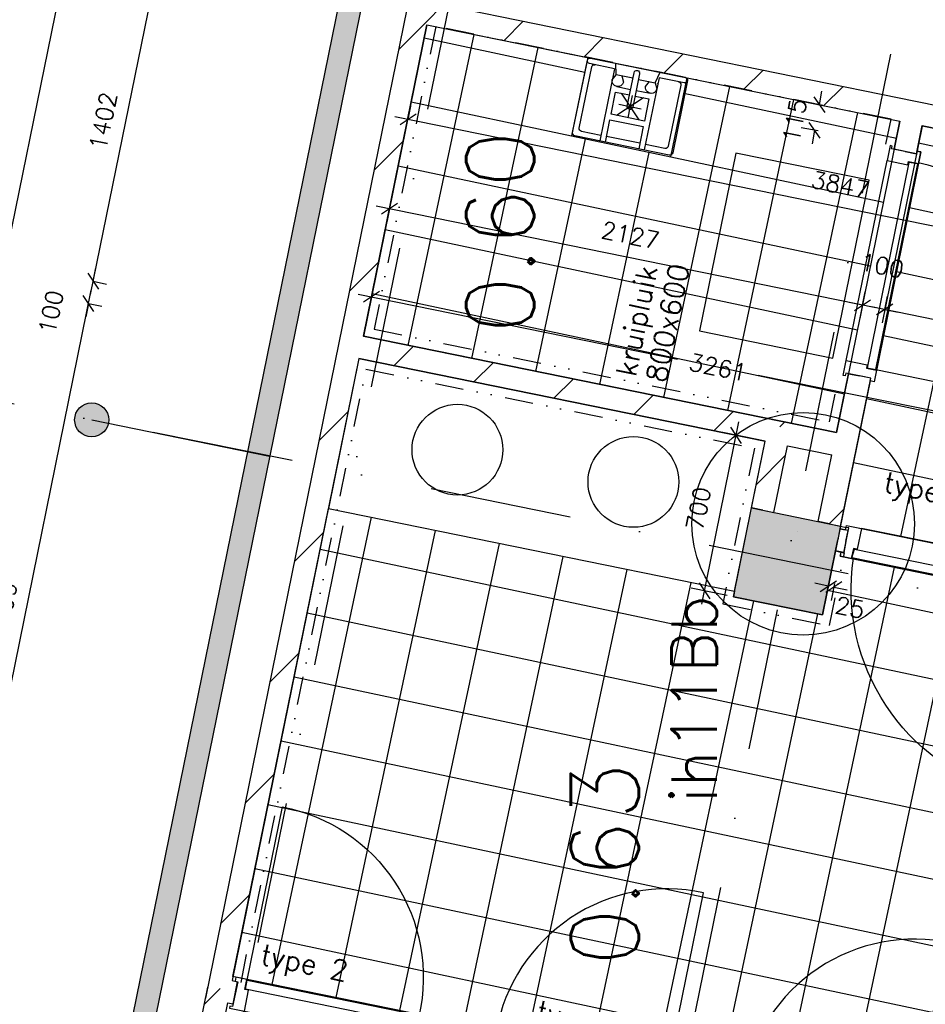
# Model space of a CAD drawing. Extents: x -33344 to 2055880, y -64816 to 121260.
# Tile 74 of 132: x 23890 to 27881, y 70523 to 74865. Entities that reach past the tile are written whole.
import ezdxf
from ezdxf.enums import TextEntityAlignment as Align

# ---------------------------------------------------------------- set-up
doc = ezdxf.new("R2010")
doc.units = 0
doc.header["$LTSCALE"] = 50
doc.header["$MEASUREMENT"] = 0
doc.header["$PDMODE"] = 3
doc.header["$PDSIZE"] = 0.1
for name, pattern in [('DASHED', [0.75, 0.5, -0.25]), ('DIVIDE', [1.25, 0.5, -0.25, 0, -0.25, 0, -0.25]), ('STRAM_0WT$1$DASHDOT', [25, 12.5, -6.25, 0, -6.25])]:
    doc.linetypes.add(name, pattern=pattern)
doc.layers.get('0').update_dxf_attribs({"linetype": 'CONTINUOUS'})
doc.layers.get('DEFPOINTS').update_dxf_attribs({"linetype": 'CONTINUOUS'})
for name, color, linetype in [('00', 7, 'CONTINUOUS'), ('_DETAILNUMMERS', 4, 'CONTINUOUS'), ('_DETAILNUMMERSTEKST', 4, 'CONTINUOUS'), ('A--01A1_ACEER', 1, 'CONTINUOUS'), ('A--A21--_F123-', 9, 'CONTINUOUS'), ('A--A22--_F123-', 9, 'CONTINUOUS'), ('A--A28--_F12--', 7, 'CONTINUOUS'), ('A--L21--', 3, 'CONTINUOUS'), ('A--L21--_F-2--', 7, 'CONTINUOUS'), ('A--L21A3_BUITENWAND', 3, 'CONTINUOUS'), ('A--L22--', 3, 'CONTINUOUS'), ('A--L22--_F-2--', 7, 'CONTINUOUS'), ('A--L28--', 7, 'CONTINUOUS'), ('A--L28--_F12--', 7, 'CONTINUOUS'), ('A--L32--', 7, 'CONTINUOUS'), ('A--L32--_F123-', 1, 'CONTINUOUS'), ('A--L32--_F123-DRAAIR', 7, 'CONTINUOUS'), ('A--L74--', 7, 'CONTINUOUS'), ('A--L74--_F-23-', 7, 'CONTINUOUS'), ('A--M$1A-_F123-', 1, 'CONTINUOUS'), ('A--M1$A-_F123-', 1, 'CONTINUOUS'), ('A--T$1A-_F123-_RN', 4, 'CONTINUOUS'), ('STRAM_0WT$0$A--L$7A-_STRA0', 1, 'STRAM_0WT$1$DASHDOT'), ('TEGELS', 253, 'CONTINUOUS'), ('TEKST_KOZIJNMERK', 2, 'CONTINUOUS'), ('X--LR---_CP', 7, 'CONTINUOUS'), ('XREF', 7, 'CONTINUOUS')]:
    doc.layers.add(name, color=color, linetype=linetype)
doc.styles.add('ALFA-0_25', font='ROMANS')
doc.styles.add('HIEMSTRA', font='romans.shx')
doc.dimstyles.new('STANDARD$0', dxfattribs={"dimscale": 30, "dimtxt": 2.5, "dimasz": 2, "dimexe": 2, "dimexo": 0, "dimgap": 2, "dimtad": 1, "dimdec": 0, "dimzin": 0, "dimtxsty": 'ALFA-0_25', "dimblk1": 'OBLIQUE', "dimblk2": 'OBLIQUE', "dimsah": 1, "dimcen": -3, "dimdle": 2, "dimclrd": 1, "dimclre": 1, "dimclrt": 2, "dimazin": 3, "dimtfac": 0.666667, "dimtofl": 0, "dimtmove": 0, "dimatfit": 3, "dimtvp": 0.833333, "dimtolj": 1, "dimtzin": 0})
pattern_1 = [(45, (-25345.5, -73429.38), (-212.132, 212.132), [])]
pattern_2 = [(45, (-25645.33, -74901.35), (-212.132, 212.132), [])]
pattern_3 = [(45, (-24766.74, -70588.24), (-212.132, 212.132), [])]

# ---------------------------------------------------------------- blocks, each defined once
blk = doc.blocks.new('*U1442')
at = {"layer": 'A--A21--_F123-', "color": 2}
for points in [[(-3905.2, -19171.4), (-3964.2, -19210.5), (0, 0), (-49, 10)], [(0, 0), (49, -10), (-3905.2, -19171.4), (-3846.3, -19132.3)]]:
    blk.add_solid(points, dxfattribs=at)
at = {"layer": 'A--L21--_F-2--', "color": 3, "linetype": 'CONTINUOUS'}
for points in [[(0, 0), (-49, 10), (-3964.2, -19210.5), (-3964.2, -19210.5)], [(0, 0), (49, -10), (-3846.3, -19132.3), (-3846.3, -19132.3)]]:
    blk.add_lwpolyline(points, dxfattribs=at)
blk = doc.blocks.new('*U1397')
at = {"layer": 'A--A22--_F123-', "linetype": 'CONTINUOUS'}
h = blk.add_hatch(dxfattribs=at)
h.set_pattern_fill('ALFALINE', color=256, scale=300, style=0)
h.set_pattern_definition([(45, (-27827.87, -74456.76), (-212.132, 212.132), [])])
h.paths.add_polyline_path([(0, 0), (10, 49), (1645.6, -284.2), (1684.6, -343.2), (1674.6, -392.2), (39, -59)])
at = {"layer": 'A--L22--_F-2--', "color": 3, "linetype": 'CONTINUOUS'}
for points in [[(10, 49), (10, 49), (1645.6, -284.2), (1645.6, -284.2)], [(39, -59), (39, -59), (1674.6, -392.2), (1674.6, -392.2)]]:
    blk.add_lwpolyline(points, dxfattribs=at)
blk = doc.blocks.new('*U1360')
at = {"layer": 'A--A22--_F123-', "linetype": 'CONTINUOUS'}
h = blk.add_hatch(dxfattribs=at)
h.set_pattern_fill('ALFALINE', color=256, scale=300, style=0)
h.set_pattern_definition(pattern_1)
h.paths.add_polyline_path([(0, 0), (39, -59), (-519.8, -2802.1), (-578.7, -2841.1), (-637.7, -2880.1), (-49, 10)])
at = {"layer": 'A--L22--_F-2--', "color": 3, "linetype": 'CONTINUOUS'}
for points in [[(-49, 10), (-49, 10), (-637.7, -2880.1), (-637.7, -2880.1)], [(39, -59), (39, -59), (-519.8, -2802.1), (-519.8, -2802.1)]]:
    blk.add_lwpolyline(points, dxfattribs=at)
blk = doc.blocks.new('*U1357')
at = {"layer": 'A--A22--_F123-', "linetype": 'CONTINUOUS'}
h = blk.add_hatch(dxfattribs=at)
h.set_pattern_fill('ALFALINE', color=256, scale=300, style=0)
h.set_pattern_definition([(45, (-27234.07, -73044.67), (-212.132, 212.132), [])])
h.paths.add_polyline_path([(0, 0), (10, 49), (254.9, -0.9), (294, -59.9), (235, -98.9), (39, -59)])
at = {"layer": 'A--L22--_F-2--', "color": 3, "linetype": 'CONTINUOUS'}
for points in [[(10, 49), (10, 49), (254.9, -0.9), (254.9, -0.9)], [(39, -59), (39, -59), (235, -98.9), (235, -98.9)]]:
    blk.add_lwpolyline(points, dxfattribs=at)
blk = doc.blocks.new('Q0340081')
at = {"layer": 'A--L32--_F123-', "color": 2, "linetype": 'CONTINUOUS'}
blk.add_lwpolyline([(0, 0), (0, -40), (926.12, -40), (923.12, 0), (0, 0)], close=True, dxfattribs=at)
at = {"layer": 'A--L32--_F123-', "color": 1, "linetype": 'CONTINUOUS'}
blk.add_lwpolyline([(0, -40), (0, -970, 0.4142136), (930, -40)], format="xyb", dxfattribs=at)
blk = doc.blocks.new('DR_930TYPE3')
at = {"layer": 'A--L32--_F123-', "color": 1}
blk.add_line((67, 0), (967, 0), dxfattribs=at)
for points in [[(0, -9), (0, 0), (67, 0), (67, -93.75), (52, -93.75), (52, -139), (0, -139), (0, -121), (12, -121), (12, -9), (0, -9)], [(1034, -9), (1034, 0), (967, 0), (967, -93.75), (982, -93.75), (982, -139), (1034, -139), (1034, -121), (1022, -121), (1022, -9), (1034, -9)]]:
    blk.add_lwpolyline(points, close=True, dxfattribs=at)
at = {"layer": 'X--LR---_CP', "color": 2, "linetype": 'CONTINUOUS'}
blk.add_point((0, 0), dxfattribs=at)
at = {"layer": 'X--LR---_CP', "color": 3, "linetype": 'CONTINUOUS'}
blk.add_point((0, 0), dxfattribs=at)
at = {"layer": 'A--L32--', "linetype": 'CONTINUOUS'}
blk.add_blockref('Q0340081', (53.94, -95.94), dxfattribs=at)
blk = doc.blocks.new('*U1321')
at = {"layer": 'A--A22--_F123-', "linetype": 'CONTINUOUS'}
h = blk.add_hatch(dxfattribs=at)
h.set_pattern_fill('ALFALINE', color=256, scale=300, style=0)
h.set_pattern_definition([(45, (-27792.52, -74283.24), (-212.132, 212.132), [])])
h.paths.add_polyline_path([(0, 0), (-49, 10), (-23.6, 134.5), (35.3, 173.5), (74.4, 114.6), (49, -10)])
at = {"layer": 'A--L22--_F-2--', "color": 3, "linetype": 'CONTINUOUS'}
for points in [[(0, 0), (-49, 10), (-23.6, 134.5), (-23.6, 134.5)], [(0, 0), (49, -10), (74.4, 114.6), (74.4, 114.6)]]:
    blk.add_lwpolyline(points, dxfattribs=at)
blk = doc.blocks.new('Q020439-')
at = {"layer": 'A--A28--_F12--', "color": 8}
for points in [[(-200, -200), (-200, 200), (200, 200)], [(-200, -200), (200, 200), (200, -200)]]:
    blk.add_solid(points, dxfattribs=at)
at = {"layer": 'A--L28--_F12--', "color": 3, "linetype": 'CONTINUOUS'}
blk.add_lwpolyline([(-200, -200), (-200, 200), (200, 200), (200, -200)], close=True, dxfattribs=at)
at = {"layer": 'X--LR---_CP'}
for p in [(-200, 0), (-200, 0), (200, 0)]:
    blk.add_point(p, dxfattribs=at)
blk = doc.blocks.new('*U1293')
at = {"layer": 'A--A22--_F123-', "linetype": 'CONTINUOUS'}
h = blk.add_hatch(dxfattribs=at)
h.set_pattern_fill('ALFALINE', color=256, scale=300, style=0)
h.set_pattern_definition(pattern_2)
h.paths.add_polyline_path([(0, 0), (39, -59), (-240.9, -1433), (-299.8, -1472), (-348.8, -1462), (-49, 10)])
at = {"layer": 'A--L22--_F-2--', "color": 3, "linetype": 'CONTINUOUS'}
for points in [[(-49, 10), (-49, 10), (-348.8, -1462), (-348.8, -1462)], [(39, -59), (39, -59), (-240.9, -1433), (-240.9, -1433)]]:
    blk.add_lwpolyline(points, dxfattribs=at)
blk = doc.blocks.new('*U1292')
at = {"layer": 'A--A22--_F123-', "linetype": 'CONTINUOUS'}
h = blk.add_hatch(dxfattribs=at)
h.set_pattern_fill('ALFALINE', color=256, scale=300, style=0)
h.set_pattern_definition([(45, (-27164.2, -72701.7), (-212.132, 212.132), [])])
h.paths.add_polyline_path([(0, 0), (-49, 10), (10.9, 303.9), (69.9, 343), (108.9, 284), (49, -10)])
at = {"layer": 'A--L22--_F-2--', "color": 3, "linetype": 'CONTINUOUS'}
for points in [[(0, 0), (-49, 10), (10.9, 303.9), (10.9, 303.9)], [(0, 0), (49, -10), (108.9, 284), (108.9, 284)]]:
    blk.add_lwpolyline(points, dxfattribs=at)
blk = doc.blocks.new('*U1291')
at = {"layer": 'A--A22--_F123-', "linetype": 'CONTINUOUS'}
h = blk.add_hatch(dxfattribs=at)
h.set_pattern_fill('ALFALINE', color=256, scale=300, style=0)
h.set_pattern_definition(pattern_1)
h.paths.add_polyline_path([(0, 0), (59, 39), (1898.6, -335.7), (1888.6, -384.7), (1829.6, -423.7), (39, -59)])
at = {"layer": 'A--L22--_F-2--', "color": 3, "linetype": 'CONTINUOUS'}
for points in [[(59, 39), (59, 39), (1898.6, -335.7), (1898.6, -335.7)], [(39, -59), (39, -59), (1829.6, -423.7), (1829.6, -423.7)]]:
    blk.add_lwpolyline(points, dxfattribs=at)
blk = doc.blocks.new('_OBLIQUE')
at = {"color": 0, "linetype": 'BYBLOCK'}
blk.add_line((-0.5, -0.5), (0.5, 0.5), dxfattribs=at)
blk = doc.blocks.new('*D273')
at = {"layer": 'A--M$1A-_F123-', "color": 1}
for p, q in [((26895.1, 72287.1), (27058.8, 73090.6)), ((27147.4, 73011.3), (26988, 73043.8)), ((27007.7, 72325.4), (26848.3, 72357.8))]:
    blk.add_line(p, q, dxfattribs=at)
at = {"layer": 'DEFPOINTS', "color": 0}
for p in [(27046.8, 73031.8), (27147.4, 73011.3), (27007.7, 72325.4)]:
    blk.add_point(p, dxfattribs=at)
at = {"layer": 'A--M$1A-_F123-', "color": 1, "xscale": 60, "yscale": 60, "zscale": 60}
for p, rotation in [((27046.8, 73031.8), 78.48629033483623), ((26907.1, 72345.9), 258.4862903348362)]:
    blk.add_blockref('_OBLIQUE', p, dxfattribs=dict(at, rotation=rotation))
at = {"layer": 'A--M$1A-_F123-', "color": 2, "insert": (26881.4, 72708.3), "char_height": 75, "attachment_point": 5, "rotation": 78.4863, "style": 'ALFA-0_25'}
blk.add_mtext('\\A1;700', dxfattribs=at)
blk = doc.blocks.new('*D315')
at = {"layer": 'A--M$1A-_F123-', "color": 1, "linetype": 'CONTINUOUS'}
for p, q in [((23622.6, 70811.1), (24205.3, 73671.8)), ((24193.3, 73613), (24252.1, 73601.1)), ((23634.5, 70869.9), (23693.3, 70857.9))]:
    blk.add_line(p, q, dxfattribs=at)
at = {"layer": 'DEFPOINTS', "color": 0, "linetype": 'CONTINUOUS'}
for p in [(24193.3, 73613), (24193.3, 73613), (23634.5, 70869.9)]:
    blk.add_point(p, dxfattribs=at)
at = {"layer": 'A--M$1A-_F123-', "color": 1, "linetype": 'CONTINUOUS', "xscale": 60, "yscale": 60, "zscale": 60}
for p, rotation in [((24193.3, 73613), 78.48629033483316), ((23634.5, 70869.9), 258.4862903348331)]:
    blk.add_blockref('_OBLIQUE', p, dxfattribs=dict(at, rotation=rotation))
at = {"layer": 'A--M$1A-_F123-', "color": 2, "linetype": 'CONTINUOUS', "insert": (23818.4, 72260.9), "char_height": 75, "attachment_point": 5, "rotation": 78.4863, "style": 'ALFA-0_25'}
blk.add_mtext('\\A1;2799', dxfattribs=at)
blk = doc.blocks.new('*D316')
at = {"layer": 'A--M$1A-_F123-', "color": 1, "linetype": 'CONTINUOUS'}
for p, q in [((24213.3, 73711), (24225.3, 73769.8)), ((24213.3, 73711), (24272.1, 73699.1)), ((24193.3, 73613), (24181.3, 73554.3)), ((24193.3, 73613), (24252.1, 73601.1))]:
    blk.add_line(p, q, dxfattribs=at)
at = {"layer": 'DEFPOINTS', "color": 0, "linetype": 'CONTINUOUS'}
for p in [(24213.3, 73711), (24213.3, 73711), (24193.3, 73613)]:
    blk.add_point(p, dxfattribs=at)
at = {"layer": 'A--M$1A-_F123-', "color": 1, "linetype": 'CONTINUOUS', "xscale": 60, "yscale": 60, "zscale": 60}
for p, rotation in [((24213.3, 73711), 258.4862903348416), ((24193.3, 73613), 78.48629033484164)]:
    blk.add_blockref('_OBLIQUE', p, dxfattribs=dict(at, rotation=rotation))
at = {"layer": 'A--M$1A-_F123-', "color": 2, "linetype": 'CONTINUOUS', "insert": (24027.5, 73575.2), "char_height": 75, "attachment_point": 5, "rotation": 78.4863, "style": 'ALFA-0_25'}
blk.add_mtext('\\A1;100', dxfattribs=at)
blk = doc.blocks.new('*D317')
at = {"layer": 'A--M$1A-_F123-', "color": 1, "linetype": 'CONTINUOUS'}
for p, q in [((24201.3, 73652.2), (24505.1, 75143.8)), ((24493.2, 75085), (24552, 75073)), ((24213.3, 73711), (24272.1, 73699.1))]:
    blk.add_line(p, q, dxfattribs=at)
at = {"layer": 'DEFPOINTS', "color": 0, "linetype": 'CONTINUOUS'}
for p in [(24493.2, 75085), (24493.2, 75085), (24213.3, 73711)]:
    blk.add_point(p, dxfattribs=at)
at = {"layer": 'A--M$1A-_F123-', "color": 1, "linetype": 'CONTINUOUS', "xscale": 60, "yscale": 60, "zscale": 60}
for p, rotation in [((24493.2, 75085), 78.48629033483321), ((24213.3, 73711), 258.4862903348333)]:
    blk.add_blockref('_OBLIQUE', p, dxfattribs=dict(at, rotation=rotation))
at = {"layer": 'A--M$1A-_F123-', "color": 2, "linetype": 'CONTINUOUS', "insert": (24257.7, 74417.5), "char_height": 75, "attachment_point": 5, "rotation": 78.4863, "style": 'ALFA-0_25'}
blk.add_mtext('\\A1;1402', dxfattribs=at)
blk = doc.blocks.new('Q070085-')
at = {"layer": 'X--LR---_CP'}
for p in [(0, 0), (0, 0), (350, 0)]:
    blk.add_point(p, dxfattribs=at)
blk = doc.blocks.new('Q070086-')
at = {"layer": 'X--LR---_CP'}
for p in [(0, 0), (0, 0), (400, 0)]:
    blk.add_point(p, dxfattribs=at)
blk = doc.blocks.new('Q070087-')
at = {"layer": 'X--LR---_CP'}
for p in [(0, 0), (0, 0), (175, 0)]:
    blk.add_point(p, dxfattribs=at)
blk = doc.blocks.new('Q070079-')
at = {"layer": 'X--LR---_CP'}
for p in [(0, 0), (0, 0), (50, 0)]:
    blk.add_point(p, dxfattribs=at)
blk = doc.blocks.new('Q070048-')
at = {"layer": 'A--L74--_F-23-', "color": 1, "linetype": 'CONTINUOUS'}
for p, q in [((-100, -25), (-100, -350)), ((100, -25), (100, -350)), ((-75, -100), (-12.5, -100)), ((-50, -125), (50, -225)), ((50, -125), (-50, -225)), ((0, -125), (0, -225)), ((12.5, -100), (75, -100)), ((-50, -175), (50, -175)), ((75, -325), (-75, -325))]:
    blk.add_line(p, q, dxfattribs=at)
for points in [[(-212.5, 0), (212.5, 0, -0.41), (225, -12.5), (225, -337.5, -0.41), (212.5, -350), (-212.5, -350, -0.41), (-225, -337.5), (-225, -12.5, -0.41), (-212.5, 0)], [(-100, -25), (-212.5, -25, -0.41), (-225, -12.5)], [(-100, -325), (-187.5, -325, -0.41), (-200, -312.5), (-200, -37.5, -0.41), (-187.5, -25), (-187.5, -25)], [(12.5, -25), (12.5, -175, -1), (-12.5, -175), (-12.5, -25, -1), (12.5, -25)], [(225, -12.5, -0.41), (212.5, -25), (100, -25)], [(187.5, -25), (187.5, -25, -0.41), (200, -37.5), (200, -312.5, -0.41), (187.5, -325), (100, -325)], [(-62.5, -50), (-50, -75, -1), (-100, -75), (-87.5, -50)], [(87.5, -50), (100, -75, -1), (50, -75), (62.5, -50)]]:
    blk.add_lwpolyline(points, format="xyb", dxfattribs=at)
for points in [[(-12.5, -50), (-87.5, -50), (-100, 0)], [(12.5, -50), (87.5, -50), (100, 0)], [(12.5, -125), (75, -125), (75, -225), (-75, -225), (-75, -125), (-12.5, -125)], [(-75, -350), (-75, -250), (75, -250), (75, -350)]]:
    blk.add_lwpolyline(points, dxfattribs=at)
at = {"layer": 'A--L74--_F-23-', "color": 255}
blk.add_circle((0, 0), 0.0123, dxfattribs=at)
at = {"layer": 'X--LR---_CP'}
for p in [(-225, -350), (225, -350), (225, -350)]:
    blk.add_point(p, dxfattribs=at)
at = {"layer": 'A--L74--', "extrusion": (-1, 0, 0)}
for name, p in [('Q070085-', (0, 0, -225)), ('Q070087-', (12.5, 0, -12.5))]:
    blk.add_blockref(name, p, dxfattribs=at)
at = {"layer": 'A--L74--'}
blk.add_blockref('Q070086-', (-200, -25), dxfattribs=at)
at = {"layer": 'A--L74--', "extrusion": (0, -1, 0)}
for p in [(-100, 0, 50), (50, 0, 50)]:
    blk.add_blockref('Q070079-', p, dxfattribs=at)
blk = doc.blocks.new('*D326')
at = {"layer": 'A--M$1A-_F123-', "color": 1, "linetype": 'CONTINUOUS'}
for p, q in [((25601.8, 74424.6), (25613.8, 74483.3)), ((29429.8, 73644.8), (25543, 74436.5)), ((29371, 73656.8), (29383, 73715.6))]:
    blk.add_line(p, q, dxfattribs=at)
at = {"layer": 'DEFPOINTS', "color": 0, "linetype": 'CONTINUOUS'}
for p in [(25601.8, 74424.6), (25601.8, 74424.6), (29371, 73656.8)]:
    blk.add_point(p, dxfattribs=at)
at = {"layer": 'A--M$1A-_F123-', "color": 1, "linetype": 'CONTINUOUS', "xscale": 60, "yscale": 60, "zscale": 60}
for p, rotation in [((25601.8, 74424.6), 168.4862903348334), ((29371, 73656.8), 348.4862903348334)]:
    blk.add_blockref('_OBLIQUE', p, dxfattribs=dict(at, rotation=rotation))
at = {"layer": 'A--M$1A-_F123-', "color": 2, "linetype": 'CONTINUOUS', "insert": (27505.9, 74136.2), "char_height": 75, "attachment_point": 5, "rotation": 348.4863, "style": 'ALFA-0_25'}
blk.add_mtext('\\A1;3847', dxfattribs=at)
blk = doc.blocks.new('*D327')
at = {"layer": 'A--M$1A-_F123-', "color": 1, "linetype": 'CONTINUOUS'}
for p, q in [((27662.4, 73594.2), (25460.2, 74042.8)), ((25519, 74030.8), (25507.1, 73972.1)), ((27603.6, 73606.2), (27591.6, 73547.4))]:
    blk.add_line(p, q, dxfattribs=at)
at = {"layer": 'DEFPOINTS', "color": 0, "linetype": 'CONTINUOUS'}
for p in [(25519, 74030.8), (25519, 74030.8), (27603.6, 73606.2)]:
    blk.add_point(p, dxfattribs=at)
at = {"layer": 'A--M$1A-_F123-', "color": 1, "linetype": 'CONTINUOUS', "xscale": 60, "yscale": 60, "zscale": 60}
for p, rotation in [((25519, 74030.8), 168.486290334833), ((27603.6, 73606.2), 348.486290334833)]:
    blk.add_blockref('_OBLIQUE', p, dxfattribs=dict(at, rotation=rotation))
at = {"layer": 'A--M$1A-_F123-', "color": 2, "linetype": 'CONTINUOUS', "insert": (26580.8, 73914.1), "char_height": 75, "attachment_point": 5, "rotation": 348.4863, "style": 'ALFA-0_25'}
blk.add_mtext('\\A1;2127', dxfattribs=at)
blk = doc.blocks.new('*D328')
at = {"layer": 'A--M$1A-_F123-', "color": 1, "linetype": 'CONTINUOUS'}
for p, q in [((25439.3, 73639.6), (25451.8, 73700.7)), ((25381, 73653.9), (26788.9, 73367.8)), ((28694.7, 72980.5), (27144.5, 73295.5)), ((28635.4, 72990.1), (28647.9, 73051.2))]:
    blk.add_line(p, q, dxfattribs=at)
at = {"layer": 'DEFPOINTS', "color": 0, "linetype": 'CONTINUOUS'}
for p in [(25439.3, 73639.6), (28635.4, 72990.1), (28635.9, 72992.4)]:
    blk.add_point(p, dxfattribs=at)
at = {"layer": 'A--M$1A-_F123-', "color": 1, "linetype": 'CONTINUOUS', "xscale": 60, "yscale": 60, "zscale": 60}
for p, rotation in [((25439.8, 73641.9), 168.5128474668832), ((28635.9, 72992.4), 348.5128474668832)]:
    blk.add_blockref('_OBLIQUE', p, dxfattribs=dict(at, rotation=rotation))
at = {"layer": 'A--M$1A-_F123-', "color": 2, "linetype": 'CONTINUOUS', "insert": (26966.7, 73331.6), "char_height": 75, "attachment_point": 5, "rotation": 348.5128, "style": 'ALFA-0_25'}
blk.add_mtext('\\A1;3261', dxfattribs=at)
blk = doc.blocks.new('*D338')
at = {"layer": 'A--M$1A-_F123-', "color": 1, "linetype": 'CONTINUOUS'}
for p, q in [((27603.6, 73606.2), (27615.6, 73665)), ((27701.6, 73586.3), (27713.6, 73645.1)), ((27603.6, 73606.2), (27544.8, 73618.2)), ((27701.6, 73586.3), (27760.4, 73574.3))]:
    blk.add_line(p, q, dxfattribs=at)
at = {"layer": 'DEFPOINTS', "color": 0, "linetype": 'CONTINUOUS'}
for p in [(27603.6, 73606.2), (27701.6, 73586.3), (27701.6, 73586.3)]:
    blk.add_point(p, dxfattribs=at)
at = {"layer": 'A--M$1A-_F123-', "color": 1, "linetype": 'CONTINUOUS', "xscale": 60, "yscale": 60, "zscale": 60}
for p, rotation in [((27603.6, 73606.2), 348.4862903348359), ((27701.6, 73586.3), 168.4862903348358)]:
    blk.add_blockref('_OBLIQUE', p, dxfattribs=dict(at, rotation=rotation))
at = {"layer": 'A--M$1A-_F123-', "color": 2, "linetype": 'CONTINUOUS', "insert": (27690, 73780), "char_height": 75, "attachment_point": 5, "rotation": 348.4863, "style": 'ALFA-0_25'}
blk.add_mtext('\\A1;100', dxfattribs=at)
blk = doc.blocks.new('*D339')
at = {"layer": 'A--M$1A-_F123-', "color": 1, "linetype": 'CONTINUOUS'}
for p, q in [((27866.2, 74394.6), (27690.2, 73527.4)), ((32770.9, 72557), (27643.3, 73598.1)), ((32876.2, 73377.4), (32700.1, 72510.2))]:
    blk.add_line(p, q, dxfattribs=at)
at = {"layer": 'DEFPOINTS', "color": 0, "linetype": 'CONTINUOUS'}
for p in [(27866.2, 74394.6), (27702.1, 73586.2), (32876.2, 73377.4)]:
    blk.add_point(p, dxfattribs=at)
at = {"layer": 'A--M$1A-_F123-', "color": 1, "linetype": 'CONTINUOUS', "xscale": 60, "yscale": 60, "zscale": 60}
for p, rotation in [((27702.1, 73586.2), 168.523055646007), ((32712.1, 72569), 348.5230556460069)]:
    blk.add_blockref('_OBLIQUE', p, dxfattribs=dict(at, rotation=rotation))
at = {"layer": 'A--M$1A-_F123-', "color": 2, "linetype": 'CONTINUOUS', "insert": (30226.5, 73173.1), "char_height": 75, "attachment_point": 5, "rotation": 348.5231, "style": 'ALFA-0_25'}
blk.add_mtext('\\A1;5112', dxfattribs=at)
blk = doc.blocks.new('*U1269')
at = {"layer": 'A--A22--_F123-', "linetype": 'CONTINUOUS'}
h = blk.add_hatch(dxfattribs=at)
h.set_pattern_fill('ALFALINE', color=256, scale=300, style=0)
h.set_pattern_definition(pattern_3)
h.paths.add_polyline_path([(0, 0), (59, 39), (83.5, 34), (73.5, -15), (63.5, -64), (39, -59)])
at = {"layer": 'A--L22--_F-2--', "color": 3, "linetype": 'CONTINUOUS'}
for points in [[(59, 39), (59, 39), (83.5, 34), (73.5, -15)], [(39, -59), (39, -59), (63.5, -64), (73.5, -15)]]:
    blk.add_lwpolyline(points, dxfattribs=at)
blk = doc.blocks.new('*U1253')
at = {"layer": 'A--A22--_F123-', "linetype": 'CONTINUOUS'}
h = blk.add_hatch(dxfattribs=at)
h.set_pattern_fill('ALFALINE', color=256, scale=300, style=0)
h.set_pattern_definition(pattern_2)
h.paths.add_polyline_path([(0, 0), (59, 39), (2192.5, -395.6), (2182.5, -444.6), (2123.6, -483.6), (39, -59)])
at = {"layer": 'A--L22--_F-2--', "color": 3, "linetype": 'CONTINUOUS'}
for points in [[(59, 39), (59, 39), (2192.5, -395.6), (2192.5, -395.6)], [(39, -59), (39, -59), (2123.6, -483.6), (2123.6, -483.6)]]:
    blk.add_lwpolyline(points, dxfattribs=at)
blk = doc.blocks.new('*U1240')
at = {"layer": 'A--A22--_F123-', "linetype": 'CONTINUOUS'}
h = blk.add_hatch(dxfattribs=at)
h.set_pattern_fill('ALFALINE', color=256, scale=300, style=0)
h.set_pattern_definition(pattern_3)
h.paths.add_polyline_path([(0, 0), (39, -59), (-250.4, -1479.8), (-309.4, -1518.8), (-358.4, -1508.8), (-49, 10)])
at = {"layer": 'A--L22--_F-2--', "color": 3, "linetype": 'CONTINUOUS'}
for points in [[(-49, 10), (-49, 10), (-358.4, -1508.8), (-358.4, -1508.8)], [(39, -59), (39, -59), (-250.4, -1479.8), (-250.4, -1479.8)]]:
    blk.add_lwpolyline(points, dxfattribs=at)
blk = doc.blocks.new('*D601')
at = {"layer": 'A--M$1A-_F123-', "color": 1, "linetype": 'CONTINUOUS'}
for p, q in [((25869.3, 83844.4), (22611.7, 67852.8)), ((25901.5, 83776.6), (25798.5, 83797.6)), ((22668, 67902.6), (22564.9, 67923.6))]:
    blk.add_line(p, q, dxfattribs=at)
at = {"layer": 'DEFPOINTS', "color": 0, "linetype": 'CONTINUOUS'}
for p in [(25901.5, 83776.6), (22623.7, 67911.6), (22668, 67902.6)]:
    blk.add_point(p, dxfattribs=at)
at = {"layer": 'A--M$1A-_F123-', "color": 1, "linetype": 'CONTINUOUS', "xscale": 60, "yscale": 60, "zscale": 60}
for p, rotation in [((25857.3, 83785.6), 78.48629033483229), ((22623.7, 67911.6), 258.4862903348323)]:
    blk.add_blockref('_OBLIQUE', p, dxfattribs=dict(at, rotation=rotation))
at = {"layer": 'A--M$1A-_F123-', "color": 2, "linetype": 'CONTINUOUS', "insert": (24145, 75868.1), "char_height": 75, "attachment_point": 5, "rotation": 78.4863, "style": 'ALFA-0_25'}
blk.add_mtext('\\A1;16200', dxfattribs=at)
blk = doc.blocks.new('*U1197')
at = {"layer": 'A--A22--_F123-', "linetype": 'CONTINUOUS'}
h = blk.add_hatch(dxfattribs=at)
h.set_pattern_fill('ALFALINE', color=256, scale=300, style=0)
h.set_pattern_definition([(45, (-27458.16, -72641.82), (-212.132, 212.132), [])])
h.paths.add_polyline_path([(0, 0), (-49, 10), (10.9, 304), (69.9, 343), (118.9, 333), (49, -10)])
at = {"layer": 'A--L22--_F-2--', "color": 3, "linetype": 'CONTINUOUS'}
for points in [[(0, 0), (-49, 10), (10.9, 304), (10.9, 304)], [(0, 0), (49, -10), (118.9, 333), (118.9, 333)]]:
    blk.add_lwpolyline(points, dxfattribs=at)
blk = doc.blocks.new('*U1196')
at = {"layer": 'A--A22--_F123-', "linetype": 'CONTINUOUS'}
h = blk.add_hatch(dxfattribs=at)
h.set_pattern_fill('ALFALINE', color=256, scale=300, style=0)
h.set_pattern_definition([(45, (-27528.03, -72984.8), (-212.132, 212.132), [])])
h.paths.add_polyline_path([(0, 0), (-39, 59), (13.9, 318.8), (62.9, 308.8), (111.9, 298.8), (49, -10)])
at = {"layer": 'A--L22--_F-2--', "color": 3, "linetype": 'CONTINUOUS'}
for points in [[(-39, 59), (-39, 59), (13.9, 318.8), (62.9, 308.8)], [(49, -10), (49, -10), (111.9, 298.8), (62.9, 308.8)]]:
    blk.add_lwpolyline(points, dxfattribs=at)
blk = doc.blocks.new('DR_880_TYPE1')
at = {"layer": 'A--L32--_F123-', "color": 1}
blk.add_line((67, 0), (917, 0), dxfattribs=at)
at = {"layer": 'A--L32--_F123-'}
for points in [[(0, 9), (0, 0), (67, 0), (67, 93.8), (50, 93.8), (50, 139), (0, 139), (0, 121), (12, 121), (12, 9), (0, 9)], [(52, 95.6), (52, 135.6), (932, 135.6), (929, 95.6), (52, 95.6)], [(984, 9), (984, 0), (917, 0), (917, 93.8), (934, 93.8), (934, 139), (984, 139), (984, 121), (972, 121), (972, 9), (984, 9)]]:
    blk.add_lwpolyline(points, close=True, dxfattribs=at)
at = {"layer": 'A--L32--_F123-DRAAIR', "color": 1}
blk.add_lwpolyline([(52, 135.6), (52, 1015.6, -0.381848), (924.9, 135.8)], format="xyb", dxfattribs=at)
at = {"layer": 'X--LR---_CP', "color": 1}
for p in [(12, 121), (12, 9)]:
    blk.add_point(p, dxfattribs=at)
at = {"layer": 'X--LR---_CP', "color": 2}
for p in [(972, 121), (972, 9)]:
    blk.add_point(p, dxfattribs=at)
at = {"layer": 'X--LR---_CP'}
blk.add_point((0, 0), dxfattribs=at)
blk = doc.blocks.new('DR_780TYPE2')
at = {"layer": 'A--L32--_F123-', "color": 1}
blk.add_line((67, 0), (817, 0), dxfattribs=at)
at = {"layer": 'A--L32--_F123-'}
for points in [[(0, 9), (0, 0), (67, 0), (67, 93.8), (50, 93.8), (50, 139), (0, 139), (0, 121), (12, 121), (12, 9), (0, 9)], [(52, 95.6), (52, 135.6), (832, 135.6), (829, 95.6), (52, 95.6)], [(884, 9), (884, 0), (817, 0), (817, 93.8), (834, 93.8), (834, 139), (884, 139), (884, 121), (872, 121), (872, 9), (884, 9)]]:
    blk.add_lwpolyline(points, close=True, dxfattribs=at)
at = {"layer": 'A--L32--_F123-DRAAIR', "color": 1}
blk.add_lwpolyline([(52, 135.6), (52, 915.6, -0.423925), (824.9, 135.8)], format="xyb", dxfattribs=at)
at = {"layer": 'X--LR---_CP', "color": 1}
for p in [(12, 121), (12, 9)]:
    blk.add_point(p, dxfattribs=at)
at = {"layer": 'X--LR---_CP', "color": 2}
for p in [(872, 121), (872, 9)]:
    blk.add_point(p, dxfattribs=at)
at = {"layer": 'X--LR---_CP'}
blk.add_point((0, 0), dxfattribs=at)
blk = doc.blocks.new('DILATATIEVOEG')
at = {"layer": 'A--L21A3_BUITENWAND', "linetype": 'CONTINUOUS'}
h = blk.add_hatch(color=256, dxfattribs=at)
edge = h.paths.add_edge_path()
edge.add_arc((-800, 0), 75, 0, 360)
blk.add_line((-800, 0), (0, 0), dxfattribs=at)
blk.add_circle((-800, 0), 75, dxfattribs=at)
at = {"layer": 'X--LR---_CP', "linetype": 'CONTINUOUS'}
blk.add_point((0, 0), dxfattribs=at)
blk = doc.blocks.new('*D687')
at = {"layer": 'A--M1$A-_F123-', "color": 1}
for p, q in [((27413.7, 74489.8), (27424.6, 74548.8)), ((27429.3, 74486.9), (27354.7, 74500.8)), ((27408.3, 74373.9), (27333.7, 74387.8)), ((27392.7, 74376.8), (27381.8, 74317.8))]:
    blk.add_line(p, q, dxfattribs=at)
at = {"layer": 'DEFPOINTS', "color": 0}
for p in [(27429.3, 74486.9), (27392.7, 74376.8), (27408.3, 74373.9)]:
    blk.add_point(p, dxfattribs=at)
at = {"layer": 'A--M1$A-_F123-', "color": 1, "xscale": 60, "yscale": 60, "zscale": 60}
for p, rotation in [((27413.7, 74489.8), 259.5007533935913), ((27392.7, 74376.8), 79.5007533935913)]:
    blk.add_blockref('_OBLIQUE', p, dxfattribs=dict(at, rotation=rotation))
at = {"layer": 'A--M1$A-_F123-', "color": 2, "insert": (27305.3, 74419.7), "char_height": 75, "attachment_point": 5, "rotation": 79.5008, "style": 'ALFA-0_25'}
blk.add_mtext('\\A1;115', dxfattribs=at)
blk = doc.blocks.new('*D740')
at = {"layer": 'A--M1$A-_F123-', "color": 1}
for p, q in [((27453.3, 72367.2), (27394.5, 72379.2)), ((27456.4, 72382.7), (27441.3, 72308.4)), ((27480.9, 72377.7), (27465.8, 72303.4)), ((27477.7, 72362.2), (27536.5, 72350.2))]:
    blk.add_line(p, q, dxfattribs=at)
at = {"layer": 'DEFPOINTS', "color": 0}
for p in [(27456.4, 72382.7), (27477.7, 72362.2), (27480.9, 72377.7)]:
    blk.add_point(p, dxfattribs=at)
at = {"layer": 'A--M1$A-_F123-', "color": 1, "xscale": 60, "yscale": 60, "zscale": 60}
for p, rotation in [((27453.3, 72367.2), 348.4862903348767), ((27477.7, 72362.2), 168.4862903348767)]:
    blk.add_blockref('_OBLIQUE', p, dxfattribs=dict(at, rotation=rotation))
at = {"layer": 'A--M1$A-_F123-', "color": 2, "insert": (27548.6, 72272.9), "char_height": 75, "attachment_point": 5, "rotation": 348.4863, "style": 'ALFA-0_25'}
blk.add_mtext('\\A1;25', dxfattribs=at)
blk = doc.blocks.new('*U1191')
at = {"layer": 'A--A22--_F123-', "linetype": 'CONTINUOUS'}
h = blk.add_hatch(dxfattribs=at)
h.set_pattern_fill('ALFALINE', color=256, scale=300, style=0)
h.set_pattern_definition([(45, (-27531.02, -72563.6), (-212.132, 212.132), [])])
h.paths.add_polyline_path([(0, 0), (-10, -49), (-46.2, -41.6), (-36.3, 7.4), (-26.3, 56.4), (10, 49)])
at = {"layer": 'A--L22--_F-2--', "color": 3, "linetype": 'CONTINUOUS'}
for points in [[(0, 0), (10, 49), (-26.3, 56.4), (-36.3, 7.4)], [(0, 0), (-10, -49), (-46.2, -41.6), (-36.3, 7.4)]]:
    blk.add_lwpolyline(points, dxfattribs=at)
blk = doc.blocks.new('DETAILNR')
at = {"layer": '_DETAILNUMMERS'}
blk.add_circle((32.9, -23.2), 490.7, dxfattribs=at)
at = {"layer": 'X--LR---_CP'}
blk.add_point((0, 0), dxfattribs=at)
at = {"layer": '_DETAILNUMMERSTEKST', "style": 'ALFA-0_25'}
blk.add_attdef('DETAILNR', text='', height=200, rotation=90, dxfattribs=at).set_placement((-618.4, 223.8), align=Align.RIGHT)
blk = doc.blocks.new('STRAM_0WT')
at = {"layer": 'STRAM_0WT$0$A--L$7A-_STRA0'}
for p, q in [((-38410.733, 89013.047), (-64231.371, -37744.184)), ((-44567.212, 68559.429), (-66142.131, -37354.959)), ((-39504.739, 38427.529), (-55785.676, 41743.98))]:
    blk.add_line(p, q, dxfattribs=at)

msp = doc.modelspace()

# ---------------------------------------------------------------- hatches: boundary and pattern name
at = {"layer": 'TEGELS', "linetype": 'CONTINUOUS'}
h = msp.add_hatch(dxfattribs=at)
h.set_pattern_fill('NET', color=256, scale=2300, angle=348, style=0)
h.paths.add_polyline_path([(25404.5, 73468.4), (25684.3, 74842.4), (26393.4, 74697.9), (26322, 74352.1), (26758.6, 74259.3), (26831.1, 74608.8), (27768.9, 74417.7), (27489, 73043.8)])
h = msp.add_hatch(dxfattribs=at)
h.set_pattern_fill('NET', color=256, scale=2300, angle=348, style=0)
h.paths.add_polyline_path([(27866.2, 74394.6), (27843.9, 74285), (27861.6, 74281.4), (27655.2, 73268.2), (27637.5, 73271.8), (27504.7, 72620), (27528.9, 72615.1), (27533.3, 72634.8), (28497.5, 72438.4), (28493.4, 72418.6), (29496.6, 72214.2), (29502.5, 72234.6), (30466.7, 72038.1), (30462.5, 72017.6), (31781.7, 71748.8), (31785.3, 71766.5), (31850.9, 71753.1), (31822.2, 71612), (32800.5, 71412.7), (32829.2, 71553.8), (32896.4, 71540.1), (32892.8, 71522.4), (33937.6, 71309.6), (33942.3, 71332.6), (33919.1, 71338.9), (34303, 73223.5), (34195, 73245.5), (34189.8, 73225.1), (33176.6, 73431.5), (33180.8, 73452.1), (33000.9, 73488.7), (32974.2, 73357.4)])
h = msp.add_hatch(dxfattribs=at)
h.set_pattern_fill('NET', color=256, scale=2300, angle=348, style=0)
h.paths.add_polyline_path([(24842.1, 70642.3), (24829.3, 70644.9), (25249.8, 72709), (27040.4, 72344.2), (27035.4, 72319.7), (27427.3, 72239.9), (27484.8, 72522), (27509.1, 72516.2), (27505.5, 72498.6), (28469.7, 72302.2), (28479.8, 72319.3), (28498, 72315.6), (28022.4, 69975.4), (27886.4, 70003.1), (27890.1, 70021.4)])

# ---------------------------------------------------------------- linework, layer by layer
at = {"linetype": 'CONTINUOUS'}
msp.add_line((24830.3, 70524.3), (24850.2, 70622.3), dxfattribs=at)
at = {"layer": 'A--01A1_ACEER'}
msp.add_lwpolyline([(27473.6, 73372.4), (27633.3, 74156.3), (27045.4, 74276), (26885.7, 73492.1)], close=True, dxfattribs=at)
at = {"layer": 'A--L74--'}
msp.add_lwpolyline([(27040.4, 72344.2), (27174.8, 73005.7), (25384.2, 73370.5), (25249.8, 72709)], close=True, dxfattribs=at)
for centre in [(25818.7, 72968.5, 860), (26594.2, 72826.4, 860)]:
    msp.add_circle(centre, 200, dxfattribs=at)
at = {"layer": 'TEGELS', "linetype": 'CONTINUOUS'}
for points in [[(25404.5, 73468.4), (25684.3, 74842.4), (26393.4, 74697.9), (26322, 74352.1), (26758.6, 74259.3), (26831.1, 74608.8), (27768.9, 74417.7), (27489, 73043.8)], [(24842.1, 70642.3), (24829.3, 70644.9), (25249.8, 72709), (27040.4, 72344.2), (27035.4, 72319.7), (27427.3, 72239.9), (27484.8, 72522), (27509.1, 72516.2), (27505.5, 72498.6), (28469.7, 72302.2), (28479.8, 72319.3), (28498, 72315.6), (28022.4, 69975.4), (27886.4, 70003.1), (27890.1, 70021.4)]]:
    msp.add_lwpolyline(points, close=True, dxfattribs=at)
at = {"layer": 'TEGELS', "color": 3, "linetype": 'DIVIDE', "ltscale": 5}
for points in [[(27707.3, 74315.6), (27729.7, 74425.7), (25723.5, 74834.4), (25451.6, 73499.6), (27457.8, 73090.9), (27500.3, 73299.8)], [(24864.9, 70619.3), (25415.7, 73323.2), (27127.8, 72975.4), (26987.9, 72288.6), (27458.5, 72192.7), (27524, 72514)]]:
    msp.add_lwpolyline(points, dxfattribs=at)
at = {"layer": 'TEGELS', "linetype": 'CONTINUOUS'}
msp.add_lwpolyline([(32974.2, 73357.4), (27866.2, 74394.6), (27843.9, 74285), (27861.6, 74281.4), (27655.2, 73268.2), (27637.5, 73271.8), (27504.7, 72620), (27528.9, 72615.1), (27533.3, 72634.8), (28497.5, 72438.4), (28493.4, 72418.6), (29496.6, 72214.2), (29502.5, 72234.6), (30466.7, 72038.1), (30462.5, 72017.6), (31781.7, 71748.8)], dxfattribs=at)

# ---------------------------------------------------------------- block references
at = {"layer": '00'}
ref = msp.add_blockref('DETAILNR', (27319.3, 72608.9), dxfattribs=dict(at, rotation=90))
ref.add_attrib('DETAILNR', 'ih11Bb', dxfattribs={"layer": '_DETAILNUMMERSTEKST', "height": 200, "rotation": 90, "style": 'ALFA-0_25'}).set_placement((26961.5, 72327.7), align=Align.RIGHT)
at = {"layer": 'A--L21--', "linetype": 'CONTINUOUS'}
for name, p in [('*U1442', (27056.6, 83332.3)), ('*U1293', (25645.3, 74901.3)), ('*U1360', (25345.5, 73429.4)), ('*U1269', (24766.7, 70588.2)), ('*U1240', (24766.7, 70588.2))]:
    msp.add_blockref(name, p, dxfattribs=at)
at = {"layer": 'A--L21A3_BUITENWAND', "color": 1, "rotation": 348.486290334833}
msp.add_blockref('DILATATIEVOEG', (24990.7, 72940.3), dxfattribs=at)
at = {"layer": 'A--L22--', "linetype": 'CONTINUOUS'}
msp.add_blockref('*U1253', (25645.3, 74901.3), dxfattribs=at)
at = {"layer": 'A--L22--'}
for name, p in [('*U1397', (27827.9, 74456.8)), ('*U1321', (27792.5, 74283.2)), ('*U1291', (25345.5, 73429.4)), ('*U1196', (27528, 72984.8)), ('*U1357', (27234.1, 73044.7)), ('*U1292', (27164.2, 72701.7)), ('*U1197', (27458.2, 72641.8)), ('*U1191', (27531, 72563.6))]:
    msp.add_blockref(name, p, dxfattribs=at)
at = {"layer": 'A--L28--', "linetype": 'CONTINUOUS', "rotation": 78.48629033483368}
msp.add_blockref('Q020439-', (27271.3, 72475.8), dxfattribs=at)
at = {"layer": 'A--L32--', "rotation": 78.48629033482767}
msp.add_blockref('DR_930TYPE3', (27519, 73296), dxfattribs=at)
at = {"layer": 'A--L32--_F123-'}
for name, p, rotation in [('DR_880_TYPE1', (28497.5, 72438.4), 168.4862903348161), ('DR_780TYPE2', (24814.3, 70506.1), 348.4862903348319)]:
    msp.add_blockref(name, p, dxfattribs=dict(at, rotation=rotation))
at = {"layer": 'A--L32--_F123-', "xscale": -1, "rotation": 348.4862903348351}
for p in [(26771.4, 70107.4), (27862.4, 69885.2)]:
    msp.add_blockref('DR_780TYPE2', p, dxfattribs=at)
at = {"layer": 'A--L74--', "linetype": 'CONTINUOUS', "rotation": 348.4862903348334}
msp.add_blockref('Q070048-', (26614.2, 74653), dxfattribs=at)
at = {"layer": 'XREF', "linetype": 'DASHED', "ltscale": 20}
msp.add_blockref('STRAM_0WT', (75619.4, 32246.9), dxfattribs=at)

# ---------------------------------------------------------------- texts
at = {"layer": 'A--T$1A-_F123-_RN', "style": 'ALFA-0_25'}
for s, p in [('0.60', (26157, 73478.4, 0)), ('0.63', (26618.1, 70690.9))]:
    msp.add_text(s, height=300, rotation=90, dxfattribs=at).set_placement(p)
at = {"layer": 'TEKST_KOZIJNMERK', "style": 'HIEMSTRA'}
for s, rotation, p in [('kruipluik ', 78.5678, (26603.1, 73286.4, 0)), ('800x600', 78.5678, (26737.1, 73259.1, 0)), ('type 1', 348.486, (27690.9, 72784)), ('type 2', 348.486, (24944.5, 70700.6)), ('type 2b', 348.486, (26161.3, 70452.5))]:
    msp.add_text(s, height=90, rotation=rotation, dxfattribs=at).set_placement(p)

# ---------------------------------------------------------------- dimensions: what is measured, and where the dimension line sits
at = {"layer": 'A--M$1A-_F123-', "linetype": 'CONTINUOUS'}
for p1, p2, distance, picture, middle in [((25901.5, 83776.6), (22668, 67902.6), -45.2, '*D601', (24145, 75868.1)), ((24213.3, 73711), (24493.2, 75085), 0, '*D317', (24257.7, 74417.5)), ((29371, 73656.8), (25601.8, 74424.6), 0, '*D326', (27505.9, 74136.2)), ((32876.2, 73377.4), (27866.2, 74394.6), 824.9, '*D339', (30226.5, 73173.1)), ((27603.6, 73606.2), (25519, 74030.8), 0, '*D327', (26580.8, 73914.1)), ((27603.6, 73606.2), (27701.6, 73586.3), 0, '*D338', (27690, 73780)), ((23634.5, 70869.9), (24193.3, 73613), 0, '*D315', (23818.4, 72260.9))]:
    dim = msp.add_aligned_dim(p1=p1, p2=p2, distance=distance, dimstyle='STANDARD$0', dxfattribs=at)
    dim.commit()
    dim.dimension.update_dxf_attribs({"geometry": picture, "text_midpoint": middle})
for base, p1, p2, angle, picture, middle in [((24213.3, 73711), (24193.3, 73613), (24213.3, 73711), 78.4863, '*D316', (24027.5, 73575.2)), ((28635.9, 72992.4), (25439.3, 73639.6), (28635.4, 72990.1), 348.5128, '*D328', (26966.7, 73331.6))]:
    dim = msp.add_linear_dim(base=base, p1=p1, p2=p2, angle=angle, dimstyle='STANDARD$0', dxfattribs=at)
    dim.commit()
    dim.dimension.update_dxf_attribs({"geometry": picture, "text_midpoint": middle, "dimtype": 161})
at = {"layer": 'A--M$1A-_F123-'}
dim = msp.add_aligned_dim(p1=(27007.7, 72325.4), p2=(27147.4, 73011.3), distance=102.6, dimstyle='STANDARD$0', dxfattribs=at)
dim.commit()
dim.dimension.update_dxf_attribs({"geometry": '*D273', "text_midpoint": (26881.4, 72708.3)})
at = {"layer": 'A--M1$A-_F123-'}
for base, p1, p2, angle, picture, middle in [((27392.7, 74376.8), (27429.3, 74486.9), (27408.3, 74373.9), 259.5008, '*D687', (27305.3, 74419.7)), ((27477.7, 72362.2), (27456.4, 72382.7), (27480.9, 72377.7), 348.4863, '*D740', (27548.6, 72272.9))]:
    dim = msp.add_linear_dim(base=base, p1=p1, p2=p2, angle=angle, dimstyle='STANDARD$0', dxfattribs=at)
    dim.commit()
    dim.dimension.update_dxf_attribs({"geometry": picture, "text_midpoint": middle, "dimtype": 161})

doc.saveas('drawing.dxf')
